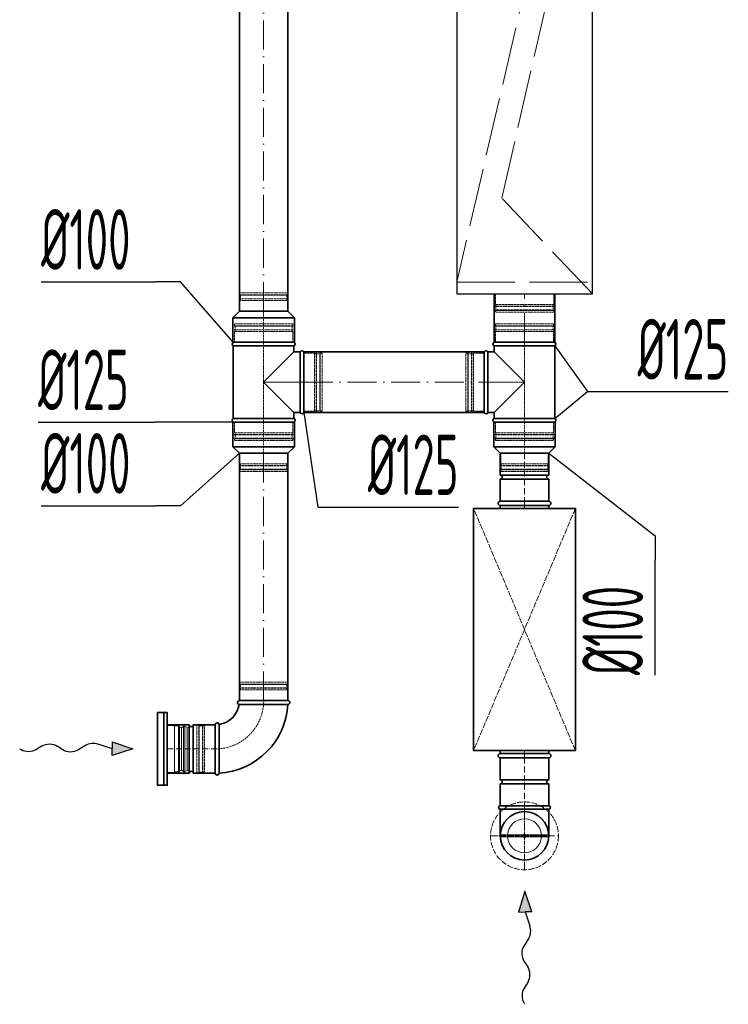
# Model space of a CAD drawing. Header units: millimetres. Extents: x 7400 to 85045, y 24168 to 123018.
# Tile 33 of 79: x 51046 to 52507, y 58143 to 60176. Entities that reach past the tile are written whole.
import ezdxf

# ---------------------------------------------------------------- set-up
doc = ezdxf.new("R2010")
doc.units = ezdxf.units.MM
for name, pattern in [('ACAD_ISO02W100', [15, 12, -3]), ('ACAD_ISO10W100', [18, 12, -3, 0, -3]), ('phl_thick', [0])]:
    doc.linetypes.add(name, pattern=pattern)
for name, color, linetype, lineweight in [('VZT_05 ETA (ODVOD) - OBRYS', 6, 'Continuous', 35), ('VZT_06 ETA (ODVOD) - OSA', 6, 'ACAD_ISO10W100', 5), ('VZT_08 ETA (ODVOD) - SKRYTÉ', 6, 'ACAD_ISO02W100', 5), ('VZT_21 ZAŘÍZENÍ - OBRYS', 1, 'Continuous', 30), ('VZT_22 ZAŘÍZENÍ - DETAIL', 8, 'Continuous', 5), ('VZT_30 DISTRIBUČNÍ PRVKY - OBRYS', 1, 'Continuous', 35), ('VZT_31 DISTRIBUČNÍ PRVKY - OSA', 8, 'ACAD_ISO10W100', 5), ('VZT_32 DISTRIBUČNÍ PRVKY - DETAIL', 8, 'Continuous', 5), ('VZT_33 DISTRIBUČNÍ PRVKY - SKRYTÉ', 8, 'ACAD_ISO02W100', 5), ('VZT_35 TLUMIČE HLUKU - OBRYS', 1, 'Continuous', 35), ('VZT_36 TLUMIČE HLUKU - OSA', 1, 'ACAD_ISO10W100', 5), ('VZT_37 TLUMIČE HLUKU - DETAIL', 8, 'ACAD_ISO02W100', 5), ('VZT_50 POPIS - OBECNE', 7, 'Continuous', 13), ('VZT_60_KOTY - DIMENZE', 7, 'Continuous', 5)]:
    doc.layers.add(name, color=color, linetype=linetype, lineweight=lineweight)
doc.layers.add('VZT_07 ETA (ODVOD) - NETISK', color=8, linetype='ACAD_ISO02W100', lineweight=5, plot=False)
doc.layers.add('VZT_39 TLUMIČE HLUKU - NETISK', color=8, linetype='ACAD_ISO02W100', lineweight=5, plot=False)
doc.styles.add('EVORA_125', font='isocp.shx', dxfattribs={"width": 0.6, "height": 125})

# ---------------------------------------------------------------- blocks, each defined once
blk = doc.blocks.new('*U36')
at = {"layer": 'VZT_31 DISTRIBUČNÍ PRVKY - OSA', "color": 0}
for p, q in [((0, 14), (0, 70.12)), ((-70.12, 0), (-14, 0)), ((14, 0), (70.12, 0)), ((0, -70.12), (0, -14))]:
    blk.add_line(p, q, dxfattribs=at)
at = {"layer": 'VZT_31 DISTRIBUČNÍ PRVKY - OSA', "color": 0, "linetype": 'Continuous'}
for p, q in [((-7, 0), (7, 0)), ((0, -7), (0, 7))]:
    blk.add_line(p, q, dxfattribs=at)

msp = doc.modelspace()

# ---------------------------------------------------------------- linework, layer by layer
at = {"color": 8, "lineweight": 5}
for points in [[(51350, 58719), (51365, 58719), (51365, 58622), (51350, 58622)], [(51350, 58719), (51350, 58622)], [(51372.9, 58718), (51372.9, 58670.5)], [(51375.5, 58716.1), (51375.5, 58670.5)], [(51379.2, 58714.4), (51379.2, 58670.5)], [(51390.8, 58715.2), (51390.8, 58670.5)], [(51391.1, 58714.2), (51395, 58715.7), (51395, 58670.5)], [(51372.9, 58623), (51372.9, 58670.5)], [(51375.5, 58624.9), (51375.5, 58670.5)], [(51379.2, 58626.6), (51379.2, 58670.5)], [(51390.8, 58625.8), (51390.8, 58670.5)], [(51391.1, 58626.8), (51395, 58625.3), (51395, 58670.5)]]:
    msp.add_lwpolyline(points, dxfattribs=at)
for points in [[(51365, 58718), (51372.9, 58718, -0.291473), (51375.3, 58716.5, -0.291473)], [(51384.9, 58722.6), (51383.5, 58716.7, 0.058981), (51383.4, 58716.1), (51383.4, 58670.5)], [(51384.9, 58722.6), (51386.3, 58716.9, -0.060863), (51386.4, 58716.2), (51386.4, 58670.5)], [(51384.9, 58618.4), (51383.5, 58624.3, -0.058981), (51383.4, 58624.9), (51383.4, 58670.5)], [(51384.9, 58618.4), (51386.3, 58624.1, 0.060863), (51386.4, 58624.7), (51386.4, 58670.5)], [(51365, 58623), (51372.9, 58623, 0.291473), (51375.3, 58624.5, 0.291473)]]:
    msp.add_lwpolyline(points, format="xyb", dxfattribs=at)
for centre, radius, start, end in [((51378.7, 58718.3), 3.88, 207.4993, 276.6735), ((51385.6, 58706.2), 10.5, 59.7176, 127.8378), ((51378.7, 58622.7), 3.88, 83.3265, 152.5007), ((51385.6, 58634.8), 10.5, 232.1622, 300.2824)]:
    msp.add_arc(centre, radius, start, end, dxfattribs=at)
at = {"layer": 'VZT_05 ETA (ODVOD) - OBRYS'}
for p, q in [((51498.8, 59574.2), (51485.3, 59560.7)), ((51498.8, 59574.2), (51598.8, 59574.2)), ((51598.8, 59574.2), (51612.3, 59560.7)), ((51485.3, 59560.7), (51612.3, 59560.7)), ((51485.3, 59510.2), (51485.3, 59560.7)), ((51612.3, 59510.2), (51612.3, 59560.7)), ((51485.3, 59510.2), (51612.3, 59510.2)), ((51486.3, 59510.2), (51611.3, 59510.2)), ((52024.5, 59510.2), (52149.5, 59510.2)), ((51611.3, 59502.6), (51486.3, 59502.6)), ((51486.3, 59352.9), (51486.3, 59502.6)), ((51548.8, 59427.7), (51611.3, 59490.2)), ((51611.3, 59490.2), (51611.3, 59502.6)), ((51624.2, 59490.2), (51611.3, 59490.2)), ((51624.2, 59490.2), (51624.2, 59365.2)), ((51631.8, 59490.2), (51631.8, 59365.2)), ((52004, 59365.2), (52004, 59490.2)), ((52011.6, 59365.2), (52011.6, 59490.2)), ((52011.6, 59490.2), (52024.5, 59490.2)), ((52024.5, 59502.6), (52149.5, 59502.6)), ((52024.5, 59502.6), (52024.5, 59490.2)), ((52024.5, 59490.2), (52087, 59427.7)), ((52149.5, 59502.6), (52149.5, 59352.9)), ((51611.3, 59365.2), (51548.8, 59427.7)), ((52087, 59427.7), (52024.5, 59365.2)), ((51624.2, 59365.2), (51611.3, 59365.2)), ((51611.3, 59352.9), (51611.3, 59365.2)), ((52011.6, 59365.2), (52024.5, 59365.2)), ((52024.5, 59365.2), (52024.5, 59352.9)), ((51485.3, 59345.2), (51612.3, 59345.2)), ((51485.3, 59345.2), (51485.3, 59294.7)), ((51611.3, 59352.9), (51486.3, 59352.9)), ((51611.3, 59345.2), (51486.3, 59345.2)), ((51612.3, 59345.2), (51612.3, 59294.7)), ((52023.5, 59345.2), (52150.5, 59345.2)), ((52023.5, 59345.2), (52023.5, 59294.7)), ((52024.5, 59352.9), (52149.5, 59352.9)), ((52149.5, 59345.2), (52024.5, 59345.2)), ((52150.5, 59345.2), (52150.5, 59294.7)), ((51485.3, 59294.7), (51612.3, 59294.7)), ((51498.8, 59281.2), (51485.3, 59294.7)), ((51598.8, 59281.2), (51612.3, 59294.7)), ((52023.5, 59294.7), (52150.5, 59294.7)), ((52037, 59281.2), (52023.5, 59294.7)), ((52137, 59281.2), (52150.5, 59294.7)), ((51498.8, 59281.2), (51598.8, 59281.2)), ((52037, 59281.2), (52137, 59281.2)), ((52037, 59281.2), (52137, 59281.2)), ((52037, 59281.2), (52037, 59235.7)), ((52137, 59281.2), (52137, 59235.7)), ((52037, 59235.7), (52137, 59235.7)), ((52037, 59227.7), (52137, 59227.7)), ((52037, 59227.7), (52037, 59182.2)), ((52137, 59227.7), (52137, 59182.2)), ((52037, 59182.2), (52137, 59182.2)), ((51499, 58770.5), (51599, 58770.5)), ((51599, 58762.5), (51548.8, 58762.5)), ((51350, 58620.5), (51350, 58720.5)), ((51350, 58720.5), (51395.5, 58720.5)), ((51395.5, 58620.5), (51395.5, 58720.5)), ((51403.5, 58620.5), (51403.5, 58720.5)), ((51403.5, 58720.5), (51449, 58720.5)), ((51449, 58620.5), (51449, 58720.5)), ((51449, 58620.5), (51449, 58720.5)), ((51457, 58620.5), (51457, 58670.7)), ((52037, 58652.2), (52137, 58652.2)), ((52037, 58652.2), (52037, 58606.7)), ((52137, 58652.2), (52137, 58606.7)), ((51350, 58620.5), (51395.5, 58620.5)), ((51403.5, 58620.5), (51449, 58620.5)), ((52037, 58606.7), (52137, 58606.7)), ((52037, 58598.7), (52137, 58598.7)), ((52037, 58598.7), (52037, 58553.2)), ((52137, 58598.7), (52137, 58553.2)), ((52037, 58553.2), (52137, 58553.2))]:
    msp.add_line(p, q, dxfattribs=at)
for points in [[(51498.8, 61225.6), (51498.8, 59574.2)], [(51598.8, 61225.6), (51598.8, 59574.2)], [(52024.5, 59610.2), (52024.5, 59510.2)], [(52149.5, 59610.2), (52149.5, 59510.2)], [(51498.8, 59281.2), (51498.8, 58770.5)], [(51598.8, 59281.2), (51598.8, 58770.5)]]:
    msp.add_lwpolyline(points, dxfattribs=at)
at = {"layer": 'VZT_05 ETA (ODVOD) - OBRYS', "elevation": 0}
for points in [[(52002.2, 59490.2), (51631.8, 59490.2)], [(52002.2, 59365.2), (51631.8, 59365.2)], [(52037, 58553.2), (52137, 58553.2)], [(52037, 58546), (52137, 58546)], [(52037, 58546), (52037, 58491.2)], [(52137, 58546), (52137, 58491.2)]]:
    msp.add_lwpolyline(points, dxfattribs=at)
at = {"layer": 'VZT_05 ETA (ODVOD) - OBRYS'}
for centre, radius, start, end in [((51488, 59506.4), 4.17, 113.4678, 246.5322), ((51609.6, 59506.4), 4.17, 293.4678, 66.5322), ((52026.1, 59506.4), 4.17, 113.4678, 246.5322), ((52147.8, 59506.4), 4.17, 293.4678, 66.5322), ((51628, 59488.6), 4.17, 23.4678, 156.5322), ((52007.8, 59488.6), 4.17, 23.4678, 156.5322), ((51628, 59366.9), 4.17, 203.4678, 336.5322), ((52007.8, 59366.9), 4.17, 203.4678, 336.5322), ((51488, 59349.1), 4.17, 113.4678, 246.5322), ((51609.6, 59349.1), 4.17, 293.4678, 66.5322), ((52026.1, 59349.1), 4.17, 113.4678, 246.5322), ((52147.8, 59349.1), 4.17, 293.4678, 66.5322), ((52037, 59231.7), 4, 270, 90), ((52137, 59231.7), 4, 90, 270), ((51449, 58770.5), 150, 273.0572, 356.9428), ((51449, 58770.5), 50, 279.1478, 350.8522), ((51499, 58766.5), 4, 90, 260.8522), ((51599, 58766.5), 4, 270, 90), ((51399.5, 58720.5), 4, 180, 0), ((51453, 58720.5), 4, 9.1478, 180), ((51399.5, 58620.5), 4, 0, 180), ((51453, 58620.5), 4, 180, 0), ((52037, 58602.7), 4, 270, 90), ((52137, 58602.7), 4, 90, 270), ((52037, 58549.6), 3.6, 90, 270), ((52137, 58549.6), 3.6, 270, 90), ((52087, 58491.2), 50, 180, 0)]:
    msp.add_arc(centre, radius, start, end, dxfattribs=at)
for points, knots in [([(51498.4, 58762.5), (51498.4, 58762.5), (51499.5, 58762.5), (51504, 58762.5), (51507.4, 58762.5), (51516.3, 58762.5), (51521.7, 58762.5), (51533.6, 58762.5), (51540.1, 58762.5), (51547.4, 58762.5), (51548.1, 58762.5), (51548.8, 58762.5)], [157.874915, 157.874915, 157.874915, 157.874915, 176.103874, 176.103874, 195.460379, 195.460379, 215.101284, 215.101284, 234.82164, 234.82164, 237.034743, 237.034743, 237.034743, 237.034743]), ([(51457, 58670.7), (51457, 58677), (51457, 58683.3), (51457, 58695.4), (51457, 58701), (51457, 58710.5), (51457, 58714.3), (51457, 58719.6), (51457, 58721), (51457, 58721.1), (51457, 58721.1), (51457, 58721.1)], [78.71119, 78.71119, 78.71119, 78.71119, 97.804615, 97.804615, 117.523893, 117.523893, 137.264303, 137.264303, 156.831737, 156.831737, 157.874915, 157.874915, 157.874915, 157.874915])]:
    msp.add_open_spline(points, degree=3, knots=knots, dxfattribs=at)
at = {"layer": 'VZT_06 ETA (ODVOD) - OSA', "ltscale": 5}
for points in [[(51548.8, 59574.2), (51548.8, 61225.6)], [(52087, 59510.2), (52087, 59610.2)], [(51548.8, 58770.5), (51548.8, 59281.2)]]:
    msp.add_lwpolyline(points, dxfattribs=at)
at = {"layer": 'VZT_06 ETA (ODVOD) - OSA', "ltscale": 0.3, "elevation": 0}
for points in [[(51548.8, 59510.2), (51548.8, 59574.2)], [(51631.8, 59427.7), (51548.8, 59427.7)], [(52004, 59427.7), (52087, 59427.7)], [(51548.8, 59345.2), (51548.8, 59281.2)], [(52087, 59345.2), (52087, 59281.2)], [(52087, 58491.2), (52087, 58553.2)], [(52029, 58491.2), (52087, 58491.2)], [(52087, 58433.2), (52087, 58491.2)], [(52087, 58491.2), (52145, 58491.2)]]:
    msp.add_lwpolyline(points, dxfattribs=at)
at = {"layer": 'VZT_06 ETA (ODVOD) - OSA', "ltscale": 5, "elevation": 0}
msp.add_lwpolyline([(51631.8, 59427.7), (52002.2, 59427.7)], dxfattribs=at)
at = {"layer": 'VZT_06 ETA (ODVOD) - OSA', "elevation": 0}
for points in [[(52087, 59281.2), (52087, 59182.2)], [(52087, 58652.2), (52087, 58553.2)]]:
    msp.add_lwpolyline(points, dxfattribs=at)
at = {"layer": 'VZT_06 ETA (ODVOD) - OSA', "ltscale": 0.3}
msp.add_lwpolyline([(51549, 58770.5), (51549, 58770.5, -0.414214), (51449, 58670.5), (51449, 58670.5)], format="xyb", dxfattribs=at)
at = {"layer": 'VZT_06 ETA (ODVOD) - OSA'}
msp.add_lwpolyline([(51350, 58670.5), (51449, 58670.5)], dxfattribs=at)
at = {"layer": 'VZT_07 ETA (ODVOD) - NETISK', "ltscale": 0.4}
for p, q in [((51598.8, 59607.7), (51498.8, 59607.7)), ((51498.8, 59607.7), (51498.8, 59607.2)), ((51597.8, 59612.2), (51499.8, 59612.2)), ((51499.8, 59612.2), (51499.8, 59608.2)), ((51597.8, 59608.2), (51499.8, 59608.2)), ((51500.8, 59608.2), (51500.8, 59607.7)), ((51596.8, 59608.2), (51596.8, 59607.7)), ((51597.8, 59612.2), (51597.8, 59608.2)), ((51598.8, 59607.7), (51598.8, 59607.2)), ((52027.2, 59610.2), (52027.2, 59588.2)), ((52147.2, 59610.2), (52147.2, 59588.2)), ((51598.8, 59607.2), (51498.8, 59607.2)), ((51598.8, 59600.2), (51498.8, 59600.2)), ((51498.8, 59600.2), (51498.8, 59599.7)), ((51598.8, 59599.7), (51498.8, 59599.7)), ((51597.8, 59596.2), (51499.8, 59596.2)), ((51499.8, 59596.2), (51499.8, 59574.2)), ((51500.8, 59607.2), (51500.8, 59600.2)), ((51500.8, 59599.7), (51500.8, 59596.2)), ((51596.8, 59607.2), (51596.8, 59600.2)), ((51596.8, 59599.7), (51596.8, 59596.2)), ((51597.8, 59596.2), (51597.8, 59574.2)), ((51598.8, 59600.2), (51598.8, 59599.7)), ((52147.2, 59588.2), (52027.2, 59588.2)), ((52028.2, 59588.2), (52028.2, 59584.7)), ((52146.2, 59588.2), (52146.2, 59584.7)), ((52148.2, 59584.7), (52026.2, 59584.7)), ((52026.2, 59584.7), (52026.2, 59584.2)), ((52148.2, 59584.2), (52026.2, 59584.2)), ((52148.2, 59577.2), (52026.2, 59577.2)), ((52026.2, 59577.2), (52026.2, 59576.7)), ((52148.2, 59576.7), (52026.2, 59576.7)), ((52147.2, 59576.2), (52027.2, 59576.2)), ((52027.2, 59576.2), (52027.2, 59572.2)), ((52147.2, 59572.2), (52027.2, 59572.2)), ((52028.2, 59584.2), (52028.2, 59577.2)), ((52028.2, 59576.7), (52028.2, 59576.2)), ((52146.2, 59584.2), (52146.2, 59577.2)), ((52146.2, 59576.7), (52146.2, 59576.2)), ((52147.2, 59576.2), (52147.2, 59572.2)), ((52148.2, 59584.7), (52148.2, 59584.2)), ((52148.2, 59577.2), (52148.2, 59576.7)), ((51608.8, 59548.2), (51488.8, 59548.2)), ((51488.8, 59548.2), (51488.8, 59544.2)), ((51608.8, 59548.2), (51608.8, 59544.2)), ((52027, 59548.2), (52147, 59548.2)), ((52027, 59544.2), (52027, 59548.2)), ((52147, 59544.2), (52147, 59548.2)), ((51609.8, 59543.7), (51487.8, 59543.7)), ((51487.8, 59543.7), (51487.8, 59543.2)), ((51609.8, 59543.2), (51487.8, 59543.2)), ((51609.8, 59536.2), (51487.8, 59536.2)), ((51487.8, 59536.2), (51487.8, 59535.7)), ((51609.8, 59535.7), (51487.8, 59535.7)), ((51608.8, 59544.2), (51488.8, 59544.2)), ((51608.8, 59532.2), (51488.8, 59532.2)), ((51488.8, 59532.2), (51488.8, 59510.2)), ((51489.8, 59544.2), (51489.8, 59543.7)), ((51489.8, 59543.2), (51489.8, 59536.2)), ((51489.8, 59535.7), (51489.8, 59532.2)), ((51607.8, 59544.2), (51607.8, 59543.7)), ((51607.8, 59543.2), (51607.8, 59536.2)), ((51607.8, 59535.7), (51607.8, 59532.2)), ((51608.8, 59532.2), (51608.8, 59510.2)), ((51609.8, 59543.7), (51609.8, 59543.2)), ((51609.8, 59536.2), (51609.8, 59535.7)), ((52026, 59543.7), (52148, 59543.7)), ((52026, 59543.2), (52026, 59543.7)), ((52026, 59543.2), (52148, 59543.2)), ((52026, 59536.2), (52148, 59536.2)), ((52026, 59535.7), (52026, 59536.2)), ((52026, 59535.7), (52148, 59535.7)), ((52027, 59544.2), (52147, 59544.2)), ((52027, 59532.2), (52147, 59532.2)), ((52027, 59510.2), (52027, 59532.2)), ((52028, 59543.7), (52028, 59544.2)), ((52028, 59536.2), (52028, 59543.2)), ((52028, 59532.2), (52028, 59535.7)), ((52146, 59543.7), (52146, 59544.2)), ((52146, 59536.2), (52146, 59543.2)), ((52146, 59532.2), (52146, 59535.7)), ((52147, 59510.2), (52147, 59532.2)), ((52148, 59543.2), (52148, 59543.7)), ((52148, 59535.7), (52148, 59536.2)), ((51631.8, 59487.7), (51653.8, 59487.7)), ((51653.8, 59487.7), (51653.8, 59367.7)), ((51653.8, 59486.7), (51657.3, 59486.7)), ((51657.3, 59488.7), (51657.3, 59366.7)), ((51657.3, 59488.7), (51657.8, 59488.7)), ((51657.8, 59488.7), (51657.8, 59366.7)), ((51657.8, 59486.7), (51664.8, 59486.7)), ((51664.8, 59488.7), (51664.8, 59366.7)), ((51664.8, 59488.7), (51665.3, 59488.7)), ((51665.3, 59488.7), (51665.3, 59366.7)), ((51665.3, 59486.7), (51665.8, 59486.7)), ((51665.8, 59487.7), (51665.8, 59367.7)), ((51665.8, 59487.7), (51669.8, 59487.7)), ((51669.8, 59487.7), (51669.8, 59367.7)), ((51966, 59367.7), (51966, 59487.7)), ((51970, 59487.7), (51966, 59487.7)), ((51970, 59367.7), (51970, 59487.7)), ((51970.5, 59486.7), (51970, 59486.7)), ((51970.5, 59366.7), (51970.5, 59488.7)), ((51971, 59488.7), (51970.5, 59488.7)), ((51971, 59366.7), (51971, 59488.7)), ((51978, 59486.7), (51971, 59486.7)), ((51978, 59366.7), (51978, 59488.7)), ((51978.5, 59488.7), (51978, 59488.7)), ((51978.5, 59366.7), (51978.5, 59488.7)), ((51982, 59486.7), (51978.5, 59486.7)), ((51982, 59367.7), (51982, 59487.7)), ((52004, 59487.7), (51982, 59487.7)), ((51631.8, 59367.7), (51653.8, 59367.7)), ((51653.8, 59368.7), (51657.3, 59368.7)), ((51657.3, 59366.7), (51657.8, 59366.7)), ((51657.8, 59368.7), (51664.8, 59368.7)), ((51664.8, 59366.7), (51665.3, 59366.7)), ((51665.3, 59368.7), (51665.8, 59368.7)), ((51665.8, 59367.7), (51669.8, 59367.7)), ((51970, 59367.7), (51966, 59367.7)), ((51970.5, 59368.7), (51970, 59368.7)), ((51971, 59366.7), (51970.5, 59366.7)), ((51978, 59368.7), (51971, 59368.7)), ((51978.5, 59366.7), (51978, 59366.7)), ((51982, 59368.7), (51978.5, 59368.7)), ((52004, 59367.7), (51982, 59367.7)), ((51488.8, 59345.2), (51488.8, 59323.2)), ((51608.8, 59345.2), (51608.8, 59323.2)), ((52027, 59323.2), (52027, 59345.2)), ((52147, 59323.2), (52147, 59345.2)), ((51608.8, 59323.2), (51488.8, 59323.2)), ((51489.8, 59323.2), (51489.8, 59319.7)), ((51607.8, 59323.2), (51607.8, 59319.7)), ((52027, 59323.2), (52147, 59323.2)), ((52028, 59319.7), (52028, 59323.2)), ((52146, 59319.7), (52146, 59323.2)), ((51609.8, 59319.7), (51487.8, 59319.7)), ((51487.8, 59319.7), (51487.8, 59319.2)), ((51609.8, 59319.2), (51487.8, 59319.2)), ((51609.8, 59312.2), (51487.8, 59312.2)), ((51487.8, 59312.2), (51487.8, 59311.7)), ((51609.8, 59311.7), (51487.8, 59311.7)), ((51608.8, 59311.2), (51488.8, 59311.2)), ((51488.8, 59311.2), (51488.8, 59307.2)), ((51608.8, 59307.2), (51488.8, 59307.2)), ((51489.8, 59319.2), (51489.8, 59312.2)), ((51489.8, 59311.7), (51489.8, 59311.2)), ((51607.8, 59319.2), (51607.8, 59312.2)), ((51607.8, 59311.7), (51607.8, 59311.2)), ((51608.8, 59311.2), (51608.8, 59307.2)), ((51609.8, 59319.7), (51609.8, 59319.2)), ((51609.8, 59312.2), (51609.8, 59311.7)), ((52026, 59319.7), (52148, 59319.7)), ((52026, 59319.2), (52026, 59319.7)), ((52026, 59319.2), (52148, 59319.2)), ((52026, 59312.2), (52148, 59312.2)), ((52026, 59311.7), (52026, 59312.2)), ((52026, 59311.7), (52148, 59311.7)), ((52027, 59311.2), (52147, 59311.2)), ((52027, 59307.2), (52027, 59311.2)), ((52027, 59307.2), (52147, 59307.2)), ((52028, 59312.2), (52028, 59319.2)), ((52028, 59311.2), (52028, 59311.7)), ((52146, 59312.2), (52146, 59319.2)), ((52146, 59311.2), (52146, 59311.7)), ((52147, 59307.2), (52147, 59311.2)), ((52148, 59319.2), (52148, 59319.7)), ((52148, 59311.7), (52148, 59312.2)), ((51499.8, 59259.2), (51499.8, 59281.2)), ((51597.8, 59259.2), (51597.8, 59281.2)), ((52038, 59259.2), (52038, 59281.2)), ((52136, 59259.2), (52136, 59281.2)), ((51598.8, 59255.7), (51498.8, 59255.7)), ((51498.8, 59255.2), (51498.8, 59255.7)), ((51598.8, 59255.2), (51498.8, 59255.2)), ((51598.8, 59248.2), (51498.8, 59248.2)), ((51498.8, 59247.7), (51498.8, 59248.2)), ((51598.8, 59247.7), (51498.8, 59247.7)), ((51597.8, 59259.2), (51499.8, 59259.2)), ((51597.8, 59247.2), (51499.8, 59247.2)), ((51499.8, 59243.2), (51499.8, 59247.2)), ((51597.8, 59243.2), (51499.8, 59243.2)), ((51500.8, 59255.7), (51500.8, 59259.2)), ((51500.8, 59248.2), (51500.8, 59255.2)), ((51500.8, 59247.2), (51500.8, 59247.7)), ((51596.8, 59255.7), (51596.8, 59259.2)), ((51596.8, 59248.2), (51596.8, 59255.2)), ((51596.8, 59247.2), (51596.8, 59247.7)), ((51597.8, 59243.2), (51597.8, 59247.2)), ((51598.8, 59255.2), (51598.8, 59255.7)), ((51598.8, 59247.7), (51598.8, 59248.2)), ((52137, 59255.7), (52037, 59255.7)), ((52037, 59255.2), (52037, 59255.7)), ((52137, 59255.2), (52037, 59255.2)), ((52137, 59248.2), (52037, 59248.2)), ((52037, 59247.7), (52037, 59248.2)), ((52137, 59247.7), (52037, 59247.7)), ((52136, 59259.2), (52038, 59259.2)), ((52136, 59247.2), (52038, 59247.2)), ((52038, 59243.2), (52038, 59247.2)), ((52136, 59243.2), (52038, 59243.2)), ((52039, 59255.7), (52039, 59259.2)), ((52039, 59248.2), (52039, 59255.2)), ((52039, 59247.2), (52039, 59247.7)), ((52135, 59255.7), (52135, 59259.2)), ((52135, 59248.2), (52135, 59255.2)), ((52135, 59247.2), (52135, 59247.7)), ((52136, 59243.2), (52136, 59247.2)), ((52137, 59255.2), (52137, 59255.7)), ((52137, 59247.7), (52137, 59248.2)), ((51599, 58804), (51499, 58804)), ((51499, 58804), (51499, 58803.5)), ((51599, 58803.5), (51499, 58803.5)), ((51599, 58796.5), (51499, 58796.5)), ((51499, 58796.5), (51499, 58796)), ((51599, 58796), (51499, 58796)), ((51598, 58808.5), (51500, 58808.5)), ((51500, 58808.5), (51500, 58804.5)), ((51598, 58804.5), (51500, 58804.5)), ((51501, 58804.5), (51501, 58804)), ((51501, 58803.5), (51501, 58796.5)), ((51501, 58796), (51501, 58792.5)), ((51597, 58804.5), (51597, 58804)), ((51597, 58803.5), (51597, 58796.5)), ((51597, 58796), (51597, 58792.5)), ((51598, 58808.5), (51598, 58804.5)), ((51599, 58804), (51599, 58803.5)), ((51599, 58796.5), (51599, 58796)), ((51598, 58792.5), (51500, 58792.5)), ((51500, 58792.5), (51500, 58770.5)), ((51598, 58792.5), (51598, 58770.5)), ((51411, 58621.5), (51411, 58719.5)), ((51415, 58719.5), (51411, 58719.5)), ((51415, 58621.5), (51415, 58719.5)), ((51415.5, 58718.5), (51415, 58718.5)), ((51415.5, 58620.5), (51415.5, 58720.5)), ((51416, 58720.5), (51415.5, 58720.5)), ((51416, 58620.5), (51416, 58720.5)), ((51423, 58718.5), (51416, 58718.5)), ((51423, 58620.5), (51423, 58720.5)), ((51423.5, 58720.5), (51423, 58720.5)), ((51423.5, 58620.5), (51423.5, 58720.5)), ((51427, 58718.5), (51423.5, 58718.5)), ((51427, 58621.5), (51427, 58719.5)), ((51449, 58719.5), (51427, 58719.5)), ((51415, 58621.5), (51411, 58621.5)), ((51415.5, 58622.5), (51415, 58622.5)), ((51416, 58620.5), (51415.5, 58620.5)), ((51423, 58622.5), (51416, 58622.5)), ((51423.5, 58620.5), (51423, 58620.5)), ((51427, 58622.5), (51423.5, 58622.5)), ((51449, 58621.5), (51427, 58621.5))]:
    msp.add_line(p, q, dxfattribs=at)
at = {"layer": 'VZT_07 ETA (ODVOD) - NETISK', "ltscale": 0.4, "elevation": 0}
for points in [[(51548.8, 59345.2), (51548.8, 59510.2)], [(52087, 59510.2), (52087, 59345.2)], [(52037, 58553.2), (52037, 58598.2), (52137, 58598.2), (52137, 58553.2)]]:
    msp.add_lwpolyline(points, dxfattribs=at)
at = {"layer": 'VZT_08 ETA (ODVOD) - SKRYTÉ', "ltscale": 2}
msp.add_arc((52087, 58491.2), 50, 0, 180, dxfattribs=at)
at = {"layer": 'VZT_21 ZAŘÍZENÍ - OBRYS'}
msp.add_lwpolyline([(52227.2, 59610.2), (52227.2, 61110.2), (51947.2, 61110.2), (51947.2, 59610.2)], close=True, dxfattribs=at)
at = {"layer": 'VZT_22 ZAŘÍZENÍ - DETAIL', "linetype": 'ACAD_ISO02W100', "lineweight": 5, "ltscale": 10}
for points in [[(51947.2, 60646.5), (52137.3, 60451.8), (51947.2, 59634.2)], [(52227.2, 59610.2), (52040, 59807.7), (52227.2, 60625.9)], [(51947.2, 59634.2), (52227.2, 59634.2)]]:
    msp.add_lwpolyline(points, dxfattribs=at)
at = {"layer": 'VZT_30 DISTRIBUČNÍ PRVKY - OBRYS'}
msp.add_lwpolyline([(51330, 58745.5), (51330, 58595.5), (51350, 58595.5), (51350, 58745.5)], close=True, dxfattribs=at)
msp.add_lwpolyline([(51343.2, 58595.5), (51343.2, 58745.5)], dxfattribs=at)
msp.add_circle((52087, 58491.2), 50, dxfattribs=at)
at = {"layer": 'VZT_32 DISTRIBUČNÍ PRVKY - DETAIL', "elevation": 0}
for points in [[(52037, 58493.2), (52083.5, 58493.2)], [(52037, 58489.2), (52083.5, 58489.2)], [(52090.4, 58493.2), (52137, 58493.2)], [(52090.4, 58489.2), (52137, 58489.2)]]:
    msp.add_lwpolyline(points, dxfattribs=at)
at = {"layer": 'VZT_32 DISTRIBUČNÍ PRVKY - DETAIL'}
for radius in [4, 2]:
    msp.add_circle((52087, 58491.2), radius, dxfattribs=at)
for start, end in [(3.2758, 176.7242), (183.2758, 356.7242)]:
    msp.add_arc((52087, 58491.2), 35, start, end, dxfattribs=at)
at = {"layer": 'VZT_33 DISTRIBUČNÍ PRVKY - SKRYTÉ'}
msp.add_circle((52087, 58491.2), 70, dxfattribs=at)
at = {"layer": 'VZT_35 TLUMIČE HLUKU - OBRYS'}
for p, q in [((52037, 59182.2), (52137, 59182.2)), ((52037, 58652.2), (52137, 58652.2))]:
    msp.add_line(p, q, dxfattribs=at)
at = {"layer": 'VZT_35 TLUMIČE HLUKU - OBRYS', "elevation": 0}
msp.add_lwpolyline([(52192, 58667.2), (52192, 59167.2), (51982, 59167.2), (51982, 58667.2)], close=True, dxfattribs=at)
for points in [[(52037, 59173.2), (52137, 59173.2)], [(52037, 59173.2), (52037, 59167.2)], [(52137, 59173.2), (52137, 59167.2)], [(52037, 58661.2), (52037, 58667.2)], [(52037, 58661.2), (52137, 58661.2)], [(52137, 58661.2), (52137, 58667.2)]]:
    msp.add_lwpolyline(points, dxfattribs=at)
at = {"layer": 'VZT_35 TLUMIČE HLUKU - OBRYS'}
for centre, start, end in [((52037, 59177.7), 90, 270), ((52137, 59177.7), 270, 90), ((52037, 58656.7), 90, 270), ((52137, 58656.7), 270, 90)]:
    msp.add_arc(centre, 4.5, start, end, dxfattribs=at)
at = {"layer": 'VZT_36 TLUMIČE HLUKU - OSA', "ltscale": 5, "elevation": 0}
for points in [[(52087, 59182.2), (52087, 59167.2)], [(52087, 58652.2), (52087, 58667.2)], [(52087, 58652.2), (52087, 58667.2)], [(52087, 58652.2), (52087, 58667.2)]]:
    msp.add_lwpolyline(points, dxfattribs=at)
at = {"layer": 'VZT_37 TLUMIČE HLUKU - DETAIL', "lineweight": 5, "elevation": 0}
for points in [[(52192, 58667.2), (51982, 59167.2)], [(52192, 59167.2), (51982, 58667.2)]]:
    msp.add_lwpolyline(points, dxfattribs=at)
at = {"layer": 'VZT_39 TLUMIČE HLUKU - NETISK', "ltscale": 2, "elevation": 0}
for points in [[(52037, 59182.2), (52037, 59227.2), (52137, 59227.2), (52137, 59182.2)], [(52037, 58652.2), (52037, 58607.2), (52137, 58607.2), (52137, 58652.2)]]:
    msp.add_lwpolyline(points, dxfattribs=at)
at = {"layer": 'VZT_50 POPIS - OBECNE', "color": 0, "lineweight": -2}
for p, q in [((51091.8, 58676.9), (51078.8, 58668.8)), ((51134.7, 58668.5), (51122.8, 58676.5)), ((51182.2, 58678.5), (51165.7, 58668.1)), ((51236.2, 58671.1), (51207.6, 58680.8)), ((51236.4, 58685), (51236.2, 58671.1)), ((51236.4, 58685), (51279.2, 58670.5)), ((51236.1, 58657.1), (51236.2, 58671.1)), ((51279.2, 58670.5), (51236.1, 58657.1)), ((52087.8, 58377), (52074.5, 58333.8)), ((52102.4, 58334.2), (52087.8, 58377)), ((52074.5, 58333.8), (52088.4, 58334)), ((52102.4, 58334.2), (52088.4, 58334)), ((52088.4, 58334), (52098.1, 58305.3)), ((52095.9, 58279.9), (52085.5, 58263.4)), ((52085.9, 58232.4), (52093.8, 58220.5)), ((52094.3, 58189.5), (52086.1, 58176.6))]:
    msp.add_line(p, q, dxfattribs=at)
at = {"layer": 'VZT_50 POPIS - OBECNE'}
for p, q in [((51048.7, 58668.7), (51045.6, 58670.5)), ((52086, 58146.4), (52087.8, 58143.3))]:
    msp.add_line(p, q, dxfattribs=at)
at = {"layer": 'VZT_50 POPIS - OBECNE', "color": 0, "lineweight": -2, "extrusion": (0, 0, -1)}
for centre, start_param, end_param in [((51107.2, 58667.4), 3.908129, 5.516649), ((51197.5, 58669), 3.908129, 5.191299), ((51063.5, 58678.3), 0.766537, 2.320574), ((51150.3, 58677.7), 0.766537, 2.375056)]:
    msp.add_ellipse(centre, major_axis=(21.5, -0.3), ratio=0.625, start_param=start_param, end_param=end_param, dxfattribs=at)
at = {"layer": 'VZT_50 POPIS - OBECNE', "color": 0, "lineweight": -2}
for centre, start_param, end_param in [((52086.3, 58295.3), 3.908129, 5.191299), ((52095, 58248), 0.766537, 2.375056), ((52084.7, 58204.9), 3.908129, 5.516649), ((52095.6, 58161.2), 0.766537, 2.320574)]:
    msp.add_ellipse(centre, major_axis=(-0.3, 21.5), ratio=0.625, start_param=start_param, end_param=end_param, dxfattribs=at)
for points in [[(51236.4, 58685), (51236.1, 58657.1), (51279.2, 58670.5)], [(52102.4, 58334.2), (52074.5, 58333.8), (52087.8, 58377)]]:
    msp.add_solid(points, dxfattribs=at)
at = {"layer": 'VZT_60_KOTY - DIMENZE', "linetype": 'ByBlock', "lineweight": -2}
for p, q in [((51377.3, 59635), (51327.3, 59635)), ((52216.8, 59408.4), (52266.8, 59408.4)), ((51374.2, 59345.2), (51324.2, 59345.2)), ((51377.3, 59172.8), (51327.3, 59172.8)), ((51660.4, 59169.8), (51710.4, 59169.8)), ((52356.6, 59110.5), (52356.6, 59060.5))]:
    msp.add_line(p, q, dxfattribs=at)
at = {"layer": 'VZT_60_KOTY - DIMENZE', "linetype": 'ByBlock', "lineweight": -2, "elevation": 0}
for points in [[(51089.8, 59635), (51327.3, 59635)], [(51486.3, 59510.2), (51377.3, 59635)], [(51377.3, 59635), (51377.3, 59635)], [(51377.3, 59635), (51377.3, 59635)], [(52149.5, 59502.6), (52216.8, 59408.4)], [(52149.5, 59352.9), (52216.8, 59408.4)], [(52266.8, 59408.4), (52507.4, 59408.4)], [(51631.8, 59365.2), (51660.4, 59169.8)], [(51083.6, 59345.2), (51324.2, 59345.2)], [(51485.3, 59345.2), (51374.2, 59345.2)], [(51374.2, 59345.2), (51374.2, 59345.2)], [(51374.2, 59345.2), (51374.2, 59345.2)], [(51498.8, 59281.2), (51377.3, 59172.8)], [(51089.8, 59172.8), (51327.3, 59172.8)], [(51377.3, 59172.8), (51377.3, 59172.8)], [(51377.3, 59172.8), (51377.3, 59172.8)], [(51710.4, 59169.8), (51951, 59169.8)]]:
    msp.add_lwpolyline(points, dxfattribs=at)
at = {"layer": 'VZT_60_KOTY - DIMENZE', "linetype": 'ByBlock', "lineweight": -2}
for points in [[(52137, 59281.2), (52356.6, 59110.5)], [(52356.6, 58822.9), (52356.6, 59060.5)]]:
    msp.add_lwpolyline(points, dxfattribs=at)

# ---------------------------------------------------------------- block references
at = {"layer": 'VZT_31 DISTRIBUČNÍ PRVKY - OSA'}
msp.add_blockref('*U36', (52087, 58491.2), dxfattribs=at)

# ---------------------------------------------------------------- texts
at = {"layer": 'VZT_60_KOTY - DIMENZE', "linetype": 'phl_thick', "char_height": 125, "style": 'EVORA_125'}
for s, insert, attachment_point in [('%%C100', (51089.8, 59785), 1), ('%%C125', (52507.4, 59558.4), 3), ('%%C125', (51083.6, 59495.2), 1), ('%%C100', (51089.8, 59322.8), 1), ('%%C125', (51951, 59319.8), 3)]:
    msp.add_mtext(s, dxfattribs=dict(at, insert=insert, attachment_point=attachment_point))
at = {"layer": 'VZT_60_KOTY - DIMENZE', "linetype": 'phl_thick', "insert": (52206.6, 58822.9), "char_height": 125, "attachment_point": 1, "rotation": 90, "style": 'EVORA_125'}
msp.add_mtext('%%C100', dxfattribs=at)

doc.saveas('drawing.dxf')
